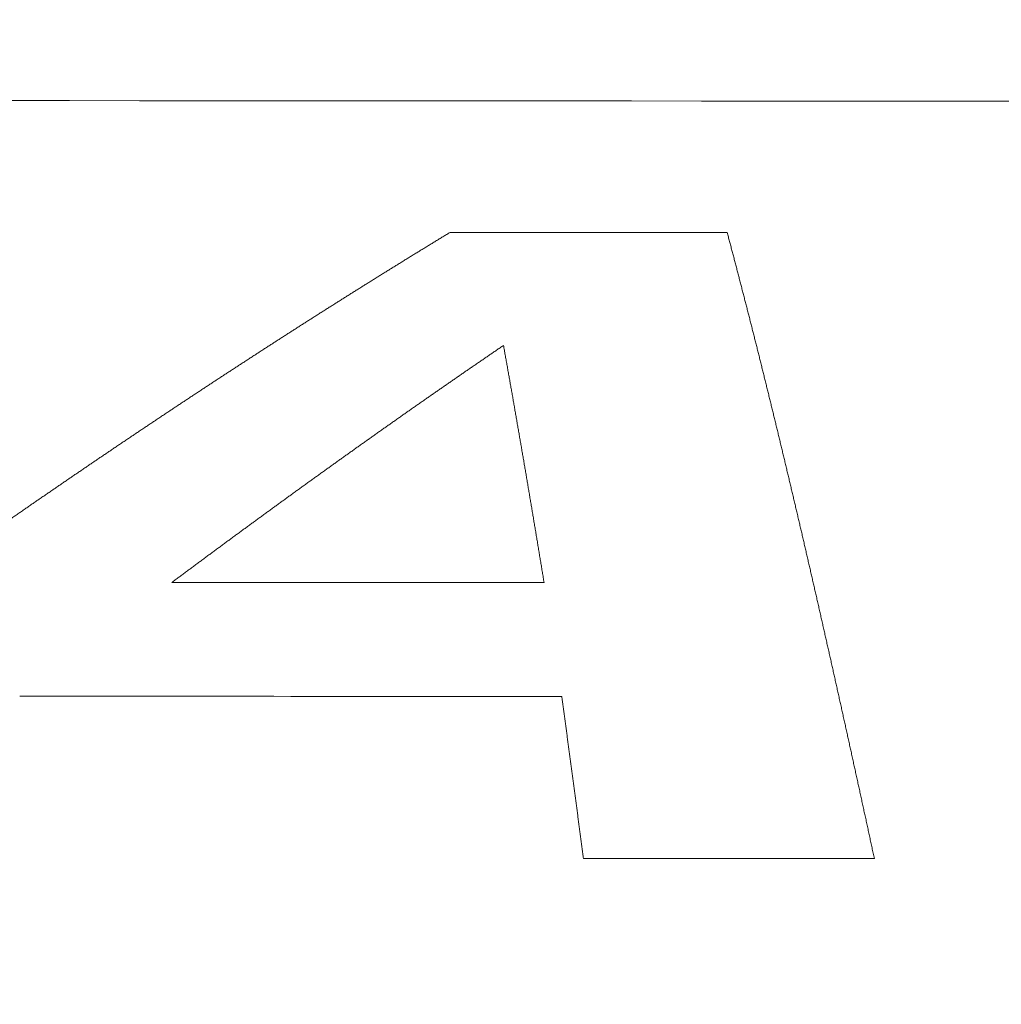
# Model space of a CAD drawing. Header units: millimetres. Extents: x 0 to 594, y 0 to 420.
# Tile 136 of 256: x 283.2 to 287.33, y 161.74 to 165.88. Entities that reach past the tile are written whole.
import ezdxf

# ---------------------------------------------------------------- set-up
doc = ezdxf.new("R2010")
doc.units = ezdxf.units.MM
doc.layers.add('1', color=7, linetype='Continuous', true_color=0xffffff)
doc.styles.add('Arial', font='txt')
doc.dimstyles.get("Standard").update_dxf_attribs({"dimtxt": 0.18, "dimasz": 0.18, "dimexe": 0.18, "dimexo": 0.0625, "dimgap": 0.09, "dimtad": 0, "dimtih": 1, "dimtoh": 1, "dimdec": 4, "dimzin": 0, "dimdsep": 46, "dimtxsty": 'Standard', "dimcen": 0.09, "dimadec": 0, "dimazin": 0, "dimtfac": 1, "dimtdec": 4, "dimtofl": 0, "dimtmove": 0, "dimatfit": 3, "dimfxl": 0, "dimtolj": 1, "dimtzin": 0, "dimarcsym": 0})

# ---------------------------------------------------------------- blocks, each defined once
blk = doc.blocks.new('_U8')
at = {"layer": '1', "color": 18, "lineweight": 18}
for p, q in [((226.9039, 215.3984), (226.9039, 196.8912)), ((318.5034, 149.327), (318.5034, 200.8912)), ((226.9039, 198.8912), (243.5405, 198.8912)), ((318.5034, 198.8912), (301.8668, 198.8912))]:
    blk.add_line(p, q, dxfattribs=at)
at = {"layer": '1', "color": 18}
for points in [[(226.9039, 198.8912), (230.4039, 199.8291), (230.4039, 197.9534)], [(318.5034, 198.8912), (315.0034, 197.9534), (315.0034, 199.8291)]]:
    blk.add_solid(points, dxfattribs=at)
at = {"layer": '1', "color": 18, "linetype": 'Continuous', "lineweight": 13, "char_height": 3.5, "attachment_point": 7, "line_spacing_factor": 1.047437, "style": 'Arial'}
for s, insert in [('\\fArial|b0|i0;\\W1.0000;LCG (DRY WEIGHT)', (255.1731, 196.2555)), ('\\fArial|b0|i0;\\W1.0000;1.8', (245.226, 196.2555))]:
    blk.add_mtext(s, dxfattribs=dict(at, insert=insert))
blk = doc.blocks.new('_U12')
at = {"layer": '1', "color": 18, "lineweight": 18}
for p, q in [((226.9039, 215.3984), (336.0772, 215.3984)), ((334.0772, 215.3984), (334.0772, 177.5008)), ((334.0772, 127.4368), (334.0772, 165.3344)), ((257.5135, 127.4368), (336.0772, 127.4368))]:
    blk.add_line(p, q, dxfattribs=at)
at = {"layer": '1', "color": 18}
for points in [[(334.0772, 215.3984), (335.015, 211.8984), (333.1393, 211.8984)], [(334.0772, 127.4368), (333.1393, 130.9368), (335.015, 130.9368)]]:
    blk.add_solid(points, dxfattribs=at)
at = {"layer": '1', "color": 18, "linetype": 'Continuous', "lineweight": 13, "char_height": 3.5, "attachment_point": 7, "rotation": 90, "line_spacing_factor": 1.047437, "style": 'Arial'}
for s, insert in [('\\fArial|b0|i0;\\W1.0000;LIFTING STROPS* EYE', (344.118, 145.1241)), ('\\fArial|b0|i0;\\W1.0000;1.76', (337.056, 166.9919))]:
    blk.add_mtext(s, dxfattribs=dict(at, insert=insert))

msp = doc.modelspace()

# ---------------------------------------------------------------- linework, layer by layer
at = {"layer": '1', "color": 155, "linetype": 'Continuous', "lineweight": 18}
msp.add_open_spline([(261.8275, 165.5564), (274.4391, 165.5484), (287.0508, 165.5407), (299.6624, 165.5328)], degree=3, dxfattribs=at)
at = {"layer": '1', "color": 155, "linetype": 'Continuous', "lineweight": 13}
for points, knots in [([(281.1887, 162.3541), (281.1937, 162.3578), (281.2037, 162.3653), (281.2187, 162.3766), (281.2337, 162.3878), (281.2487, 162.3991), (281.2637, 162.4103), (281.2787, 162.4215), (281.2937, 162.4328), (281.3087, 162.444), (281.3237, 162.4552), (281.3386, 162.4664), (281.3536, 162.4776), (281.3686, 162.4888), (281.3836, 162.5), (281.3986, 162.5112), (281.4136, 162.5224), (281.4286, 162.5335), (281.4435, 162.5447), (281.4585, 162.5559), (281.4735, 162.567), (281.4885, 162.5782), (281.5035, 162.5894), (281.5185, 162.6005), (281.5334, 162.6116), (281.5484, 162.6228), (281.5634, 162.6339), (281.5784, 162.645), (281.5934, 162.6561), (281.6083, 162.6673), (281.6233, 162.6784), (281.6383, 162.6895), (281.6533, 162.7006), (281.6683, 162.7117), (281.6832, 162.7227), (281.6982, 162.7338), (281.7132, 162.7449), (281.7282, 162.756), (281.7431, 162.767), (281.7581, 162.7781), (281.7731, 162.7891), (281.7881, 162.8002), (281.803, 162.8112), (281.818, 162.8223), (281.833, 162.8333), (281.848, 162.8443), (281.8629, 162.8553), (281.8779, 162.8663), (281.8929, 162.8773), (281.9078, 162.8883), (281.9228, 162.8993), (281.9378, 162.9103), (281.9528, 162.9213), (281.9677, 162.9323), (281.9827, 162.9432), (281.9977, 162.9542), (282.0126, 162.9651), (282.0276, 162.9761), (282.0426, 162.987), (282.0576, 162.998), (282.0725, 163.0089), (282.0875, 163.0198), (282.1025, 163.0307), (282.1174, 163.0416), (282.1324, 163.0526), (282.1474, 163.0634), (282.1624, 163.0743), (282.1773, 163.0852), (282.1923, 163.0961), (282.2073, 163.107), (282.2222, 163.1178), (282.2372, 163.1287), (282.2522, 163.1395), (282.2672, 163.1504), (282.2821, 163.1612), (282.2971, 163.1721), (282.3121, 163.1829), (282.327, 163.1937), (282.342, 163.2045), (282.357, 163.2153), (282.372, 163.2261), (282.3869, 163.2369), (282.4019, 163.2477), (282.4169, 163.2585), (282.4319, 163.2692), (282.4468, 163.28), (282.4618, 163.2907), (282.4768, 163.3015), (282.4917, 163.3122), (282.5067, 163.323), (282.5217, 163.3337), (282.5367, 163.3444), (282.5517, 163.3551), (282.5666, 163.3658), (282.5816, 163.3765), (282.5966, 163.3872), (282.6116, 163.3979), (282.6265, 163.4086), (282.6415, 163.4192), (282.6565, 163.4299), (282.6715, 163.4406), (282.6865, 163.4512), (282.7014, 163.4618), (282.7164, 163.4725), (282.7314, 163.4831), (282.7464, 163.4937), (282.7614, 163.5043), (282.7763, 163.5149), (282.7913, 163.5255), (282.8063, 163.5361), (282.8213, 163.5467), (282.8363, 163.5573), (282.8513, 163.5678), (282.8663, 163.5784), (282.8812, 163.5889), (282.8962, 163.5995), (282.9112, 163.61), (282.9262, 163.6205), (282.9412, 163.631), (282.9562, 163.6416), (282.9712, 163.6521), (282.9862, 163.6625), (283.0012, 163.673), (283.0162, 163.6835), (283.0312, 163.694), (283.0461, 163.7044), (283.0611, 163.7149), (283.0761, 163.7253), (283.0911, 163.7358), (283.1061, 163.7462), (283.1211, 163.7566), (283.1361, 163.767), (283.1511, 163.7775), (283.1661, 163.7878), (283.1811, 163.7982), (283.1961, 163.8086), (283.2111, 163.819), (283.2262, 163.8294), (283.2412, 163.8397), (283.2562, 163.8501), (283.2712, 163.8604), (283.2862, 163.8707), (283.3012, 163.8811), (283.3162, 163.8914), (283.3312, 163.9017), (283.3462, 163.912), (283.3613, 163.9223), (283.3763, 163.9325), (283.3913, 163.9428), (283.4063, 163.9531), (283.4213, 163.9633), (283.4363, 163.9736), (283.4514, 163.9838), (283.4664, 163.994), (283.4814, 164.0043), (283.4964, 164.0145), (283.5115, 164.0247), (283.5265, 164.0349), (283.5415, 164.0451), (283.5565, 164.0552), (283.5716, 164.0654), (283.5866, 164.0756), (283.6016, 164.0857), (283.6167, 164.0959), (283.6317, 164.106), (283.6468, 164.1161), (283.6618, 164.1262), (283.6768, 164.1363), (283.6919, 164.1464), (283.7069, 164.1565), (283.722, 164.1666), (283.737, 164.1767), (283.7521, 164.1867), (283.7671, 164.1968), (283.7822, 164.2068), (283.7972, 164.2169), (283.8123, 164.2269), (283.8273, 164.2369), (283.8424, 164.2469), (283.8574, 164.2569), (283.8725, 164.2669), (283.8875, 164.2769), (283.9026, 164.2868), (283.9177, 164.2968), (283.9327, 164.3068), (283.9478, 164.3167), (283.9629, 164.3266), (283.9779, 164.3366), (283.993, 164.3465), (284.0081, 164.3564), (284.0232, 164.3663), (284.0382, 164.3762), (284.0533, 164.386), (284.0684, 164.3959), (284.0835, 164.4058), (284.0986, 164.4156), (284.1136, 164.4254), (284.1287, 164.4353), (284.1438, 164.4451), (284.1589, 164.4549), (284.174, 164.4647), (284.1891, 164.4745), (284.2042, 164.4843), (284.2193, 164.494), (284.2344, 164.5038), (284.2495, 164.5136), (284.2646, 164.5233), (284.2797, 164.533), (284.2948, 164.5428), (284.3099, 164.5525), (284.325, 164.5622), (284.3401, 164.5719), (284.3553, 164.5816), (284.3704, 164.5912), (284.3855, 164.6009), (284.4006, 164.6105), (284.4157, 164.6202), (284.4309, 164.6298), (284.446, 164.6394), (284.4611, 164.6491), (284.4762, 164.6587), (284.4914, 164.6683), (284.5065, 164.6778), (284.5216, 164.6874), (284.5368, 164.697), (284.5519, 164.7065), (284.5671, 164.7161), (284.5822, 164.7256), (284.5974, 164.7351), (284.6125, 164.7447), (284.6277, 164.7542), (284.6428, 164.7637), (284.658, 164.7731), (284.6731, 164.7826), (284.6883, 164.7921), (284.7035, 164.8015), (284.7186, 164.811), (284.7338, 164.8204), (284.749, 164.8298), (284.7641, 164.8392), (284.7793, 164.8486), (284.7945, 164.858), (284.8097, 164.8674), (284.8249, 164.8768), (284.84, 164.8861), (284.8552, 164.8955), (284.8704, 164.9048), (284.8856, 164.9142), (284.9008, 164.9235), (284.916, 164.9328), (284.9312, 164.9421), (284.9464, 164.9514), (284.9616, 164.9607), (284.9768, 164.9699), (284.992, 164.9792), (285.0022, 164.9853), (285.0072, 164.9884)], [0, 0, 0, 0, 0.003937, 0.007874, 0.011811, 0.015748, 0.019685, 0.023622, 0.027559, 0.031496, 0.035433, 0.03937, 0.043307, 0.047244, 0.051181, 0.055118, 0.059056, 0.062993, 0.06693, 0.070867, 0.074804, 0.078741, 0.082678, 0.086615, 0.090552, 0.094489, 0.098426, 0.102363, 0.106301, 0.110238, 0.114175, 0.118112, 0.122049, 0.125986, 0.129923, 0.13386, 0.137798, 0.141735, 0.145672, 0.149609, 0.153546, 0.157483, 0.16142, 0.165358, 0.169295, 0.173232, 0.177169, 0.181106, 0.185043, 0.18898, 0.192918, 0.196855, 0.200792, 0.204729, 0.208666, 0.212603, 0.216541, 0.220478, 0.224415, 0.228352, 0.232289, 0.236226, 0.240164, 0.244101, 0.248038, 0.251975, 0.255912, 0.25985, 0.263787, 0.267724, 0.271661, 0.275598, 0.279535, 0.283473, 0.28741, 0.291347, 0.295284, 0.299221, 0.303159, 0.307096, 0.311033, 0.31497, 0.318907, 0.322844, 0.326782, 0.330719, 0.334656, 0.338593, 0.34253, 0.346468, 0.350405, 0.354342, 0.358279, 0.362216, 0.366153, 0.370091, 0.374028, 0.377965, 0.381902, 0.385839, 0.389776, 0.393713, 0.397651, 0.401588, 0.405525, 0.409462, 0.413399, 0.417336, 0.421273, 0.425211, 0.429148, 0.433085, 0.437022, 0.440959, 0.444896, 0.448833, 0.45277, 0.456708, 0.460645, 0.464582, 0.468519, 0.472456, 0.476393, 0.48033, 0.484267, 0.488204, 0.492141, 0.496078, 0.500016, 0.503953, 0.50789, 0.511827, 0.515764, 0.519701, 0.523638, 0.527575, 0.531512, 0.535449, 0.539386, 0.543323, 0.54726, 0.551197, 0.555134, 0.559071, 0.563008, 0.566945, 0.570882, 0.574819, 0.578756, 0.582693, 0.58663, 0.590567, 0.594504, 0.598441, 0.602378, 0.606315, 0.610252, 0.614189, 0.618126, 0.622063, 0.626, 0.629937, 0.633873, 0.63781, 0.641747, 0.645684, 0.649621, 0.653558, 0.657495, 0.661432, 0.665369, 0.669306, 0.673242, 0.677179, 0.681116, 0.685053, 0.68899, 0.692927, 0.696864, 0.700801, 0.704737, 0.708674, 0.712611, 0.716548, 0.720485, 0.724422, 0.728358, 0.732295, 0.736232, 0.740169, 0.744106, 0.748043, 0.751979, 0.755916, 0.759853, 0.76379, 0.767727, 0.771663, 0.7756, 0.779537, 0.783474, 0.787411, 0.791347, 0.795284, 0.799221, 0.803158, 0.807094, 0.811031, 0.814968, 0.818905, 0.822842, 0.826778, 0.830715, 0.834652, 0.838589, 0.842526, 0.846462, 0.850399, 0.854336, 0.858273, 0.86221, 0.866146, 0.870083, 0.87402, 0.877957, 0.881894, 0.88583, 0.889767, 0.893704, 0.897641, 0.901578, 0.905514, 0.909451, 0.913388, 0.917325, 0.921262, 0.925199, 0.929135, 0.933072, 0.937009, 0.940946, 0.944883, 0.94882, 0.952757, 0.956694, 0.96063, 0.964567, 0.968504, 0.972441, 0.976378, 0.980315, 0.984252, 0.988189, 0.992126, 0.996063, 1, 1, 1, 1]), ([(286.173, 164.9881), (286.1738, 164.985), (286.1755, 164.9787), (286.178, 164.9693), (286.1805, 164.9599), (286.183, 164.9504), (286.1856, 164.941), (286.1881, 164.9316), (286.1906, 164.9221), (286.1931, 164.9126), (286.1956, 164.9032), (286.1981, 164.8937), (286.2006, 164.8842), (286.2031, 164.8747), (286.2056, 164.8652), (286.2081, 164.8556), (286.2106, 164.8461), (286.2131, 164.8366), (286.2156, 164.827), (286.2181, 164.8175), (286.2206, 164.8079), (286.223, 164.7983), (286.2255, 164.7888), (286.228, 164.7792), (286.2305, 164.7696), (286.233, 164.76), (286.2355, 164.7504), (286.238, 164.7408), (286.2405, 164.7311), (286.243, 164.7215), (286.2454, 164.7118), (286.2479, 164.7022), (286.2504, 164.6925), (286.2529, 164.6829), (286.2554, 164.6732), (286.2578, 164.6635), (286.2603, 164.6538), (286.2628, 164.6441), (286.2653, 164.6344), (286.2678, 164.6247), (286.2702, 164.6149), (286.2727, 164.6052), (286.2752, 164.5955), (286.2777, 164.5857), (286.2801, 164.576), (286.2826, 164.5662), (286.2851, 164.5564), (286.2876, 164.5466), (286.29, 164.5368), (286.2925, 164.527), (286.295, 164.5172), (286.2974, 164.5074), (286.2999, 164.4976), (286.3024, 164.4878), (286.3048, 164.4779), (286.3073, 164.4681), (286.3098, 164.4582), (286.3122, 164.4483), (286.3147, 164.4385), (286.3171, 164.4286), (286.3196, 164.4187), (286.3221, 164.4088), (286.3245, 164.3989), (286.327, 164.389), (286.3294, 164.3791), (286.3319, 164.3691), (286.3344, 164.3592), (286.3368, 164.3493), (286.3393, 164.3393), (286.3417, 164.3293), (286.3442, 164.3194), (286.3466, 164.3094), (286.3491, 164.2994), (286.3515, 164.2894), (286.354, 164.2794), (286.3564, 164.2694), (286.3589, 164.2594), (286.3613, 164.2494), (286.3638, 164.2394), (286.3662, 164.2293), (286.3687, 164.2193), (286.3711, 164.2092), (286.3736, 164.1992), (286.376, 164.1891), (286.3785, 164.179), (286.3809, 164.1689), (286.3833, 164.1588), (286.3858, 164.1487), (286.3882, 164.1386), (286.3907, 164.1285), (286.3931, 164.1184), (286.3956, 164.1083), (286.398, 164.0981), (286.4004, 164.088), (286.4029, 164.0778), (286.4053, 164.0677), (286.4078, 164.0575), (286.4102, 164.0473), (286.4126, 164.0371), (286.4151, 164.0269), (286.4175, 164.0167), (286.4199, 164.0065), (286.4224, 163.9963), (286.4248, 163.9861), (286.4272, 163.9759), (286.4297, 163.9656), (286.4321, 163.9554), (286.4346, 163.9451), (286.437, 163.9349), (286.4394, 163.9246), (286.4418, 163.9143), (286.4443, 163.9041), (286.4467, 163.8938), (286.4491, 163.8835), (286.4516, 163.8732), (286.454, 163.8629), (286.4564, 163.8526), (286.4589, 163.8422), (286.4613, 163.8319), (286.4637, 163.8216), (286.4661, 163.8112), (286.4686, 163.8009), (286.471, 163.7905), (286.4734, 163.7801), (286.4758, 163.7698), (286.4783, 163.7594), (286.4807, 163.749), (286.4831, 163.7386), (286.4855, 163.7282), (286.488, 163.7178), (286.4904, 163.7073), (286.4928, 163.6969), (286.4952, 163.6865), (286.4977, 163.676), (286.5001, 163.6656), (286.5025, 163.6551), (286.5049, 163.6447), (286.5074, 163.6342), (286.5098, 163.6237), (286.5122, 163.6133), (286.5146, 163.6028), (286.517, 163.5923), (286.5195, 163.5818), (286.5219, 163.5713), (286.5243, 163.5607), (286.5267, 163.5502), (286.5291, 163.5397), (286.5315, 163.5291), (286.534, 163.5186), (286.5364, 163.508), (286.5388, 163.4975), (286.5412, 163.4869), (286.5436, 163.4764), (286.5461, 163.4658), (286.5485, 163.4552), (286.5509, 163.4446), (286.5533, 163.434), (286.5557, 163.4234), (286.5581, 163.4128), (286.5606, 163.4021), (286.563, 163.3915), (286.5654, 163.3809), (286.5678, 163.3702), (286.5702, 163.3596), (286.5726, 163.3489), (286.575, 163.3383), (286.5775, 163.3276), (286.5799, 163.3169), (286.5823, 163.3063), (286.5847, 163.2956), (286.5871, 163.2849), (286.5895, 163.2742), (286.5919, 163.2635), (286.5944, 163.2527), (286.5968, 163.242), (286.5992, 163.2313), (286.6016, 163.2206), (286.604, 163.2098), (286.6064, 163.1991), (286.6088, 163.1883), (286.6113, 163.1776), (286.6137, 163.1668), (286.6161, 163.156), (286.6185, 163.1452), (286.6209, 163.1344), (286.6233, 163.1237), (286.6257, 163.1129), (286.6281, 163.102), (286.6306, 163.0912), (286.633, 163.0804), (286.6354, 163.0696), (286.6378, 163.0588), (286.6402, 163.0479), (286.6426, 163.0371), (286.645, 163.0262), (286.6474, 163.0154), (286.6499, 163.0045), (286.6523, 162.9936), (286.6547, 162.9828), (286.6571, 162.9719), (286.6595, 162.961), (286.6619, 162.9501), (286.6643, 162.9392), (286.6667, 162.9283), (286.6692, 162.9174), (286.6716, 162.9064), (286.674, 162.8955), (286.6764, 162.8846), (286.6788, 162.8736), (286.6812, 162.8627), (286.6836, 162.8517), (286.686, 162.8408), (286.6885, 162.8298), (286.6909, 162.8189), (286.6933, 162.8079), (286.6957, 162.7969), (286.6981, 162.7859), (286.7005, 162.7749), (286.7029, 162.7639), (286.7053, 162.7529), (286.7078, 162.7419), (286.7102, 162.7309), (286.7126, 162.7198), (286.715, 162.7088), (286.7174, 162.6978), (286.7198, 162.6867), (286.7223, 162.6757), (286.7247, 162.6646), (286.7271, 162.6536), (286.7295, 162.6425), (286.7319, 162.6314), (286.7343, 162.6204), (286.7367, 162.6093), (286.7392, 162.5982), (286.7416, 162.5871), (286.744, 162.576), (286.7464, 162.5649), (286.7488, 162.5538), (286.7512, 162.5427), (286.7537, 162.5315), (286.7561, 162.5204), (286.7585, 162.5093), (286.7609, 162.4981), (286.7633, 162.487), (286.7658, 162.4758), (286.7682, 162.4647), (286.7706, 162.4535), (286.773, 162.4423), (286.7754, 162.4312), (286.7779, 162.42), (286.7803, 162.4088), (286.7827, 162.3976), (286.7851, 162.3864), (286.7875, 162.3752), (286.79, 162.364), (286.7916, 162.3565), (286.7924, 162.3528)], [0, 0, 0, 0, 0.003937, 0.007874, 0.011811, 0.015748, 0.019685, 0.023622, 0.027559, 0.031496, 0.035433, 0.03937, 0.043307, 0.047244, 0.051181, 0.055118, 0.059055, 0.062992, 0.066928, 0.070865, 0.074802, 0.078739, 0.082676, 0.086613, 0.09055, 0.094487, 0.098424, 0.102361, 0.106298, 0.110235, 0.114172, 0.118108, 0.122045, 0.125982, 0.129919, 0.133856, 0.137793, 0.14173, 0.145667, 0.149604, 0.153541, 0.157477, 0.161414, 0.165351, 0.169288, 0.173225, 0.177162, 0.181099, 0.185036, 0.188973, 0.192909, 0.196846, 0.200783, 0.20472, 0.208657, 0.212594, 0.216531, 0.220468, 0.224405, 0.228341, 0.232278, 0.236215, 0.240152, 0.244089, 0.248026, 0.251963, 0.2559, 0.259837, 0.263773, 0.26771, 0.271647, 0.275584, 0.279521, 0.283458, 0.287395, 0.291332, 0.295269, 0.299206, 0.303142, 0.307079, 0.311016, 0.314953, 0.31889, 0.322827, 0.326764, 0.330701, 0.334638, 0.338575, 0.342511, 0.346448, 0.350385, 0.354322, 0.358259, 0.362196, 0.366133, 0.37007, 0.374007, 0.377944, 0.381881, 0.385818, 0.389755, 0.393692, 0.397629, 0.401565, 0.405502, 0.409439, 0.413376, 0.417313, 0.42125, 0.425187, 0.429124, 0.433061, 0.436998, 0.440935, 0.444872, 0.448809, 0.452746, 0.456683, 0.46062, 0.464557, 0.468494, 0.472431, 0.476368, 0.480305, 0.484242, 0.488179, 0.492116, 0.496053, 0.49999, 0.503927, 0.507864, 0.511801, 0.515738, 0.519675, 0.523612, 0.527549, 0.531486, 0.535423, 0.53936, 0.543297, 0.547234, 0.551171, 0.555108, 0.559045, 0.562982, 0.566919, 0.570856, 0.574793, 0.578731, 0.582668, 0.586605, 0.590542, 0.594479, 0.598416, 0.602353, 0.60629, 0.610227, 0.614164, 0.618101, 0.622038, 0.625975, 0.629912, 0.63385, 0.637787, 0.641724, 0.645661, 0.649598, 0.653535, 0.657472, 0.661409, 0.665346, 0.669283, 0.67322, 0.677158, 0.681095, 0.685032, 0.688969, 0.692906, 0.696843, 0.70078, 0.704717, 0.708654, 0.712592, 0.716529, 0.720466, 0.724403, 0.72834, 0.732277, 0.736214, 0.740151, 0.744089, 0.748026, 0.751963, 0.7559, 0.759837, 0.763774, 0.767711, 0.771648, 0.775586, 0.779523, 0.78346, 0.787397, 0.791334, 0.795271, 0.799208, 0.803146, 0.807083, 0.81102, 0.814957, 0.818894, 0.822831, 0.826768, 0.830705, 0.834643, 0.83858, 0.842517, 0.846454, 0.850391, 0.854328, 0.858265, 0.862202, 0.86614, 0.870077, 0.874014, 0.877951, 0.881888, 0.885825, 0.889762, 0.893699, 0.897636, 0.901574, 0.905511, 0.909448, 0.913385, 0.917322, 0.921259, 0.925196, 0.929133, 0.93307, 0.937007, 0.940944, 0.944881, 0.948819, 0.952756, 0.956693, 0.96063, 0.964567, 0.968504, 0.972441, 0.976378, 0.980315, 0.984252, 0.988189, 0.992126, 0.996063, 1, 1, 1, 1]), ([(285.2319, 164.5124), (285.2271, 164.5091), (285.2173, 164.5024), (285.2027, 164.4925), (285.1881, 164.4825), (285.1735, 164.4725), (285.1589, 164.4625), (285.1443, 164.4525), (285.1297, 164.4425), (285.1151, 164.4325), (285.1005, 164.4225), (285.0859, 164.4124), (285.0713, 164.4024), (285.0567, 164.3923), (285.0422, 164.3822), (285.0276, 164.3722), (285.013, 164.3621), (284.9984, 164.352), (284.9838, 164.3419), (284.9692, 164.3318), (284.9547, 164.3216), (284.9401, 164.3115), (284.9255, 164.3013), (284.911, 164.2912), (284.8964, 164.281), (284.8818, 164.2708), (284.8673, 164.2607), (284.8527, 164.2505), (284.8381, 164.2403), (284.8236, 164.2301), (284.809, 164.2198), (284.7944, 164.2096), (284.7799, 164.1994), (284.7653, 164.1891), (284.7508, 164.1788), (284.7362, 164.1686), (284.7217, 164.1583), (284.7071, 164.148), (284.6926, 164.1377), (284.678, 164.1274), (284.6635, 164.1171), (284.6489, 164.1068), (284.6344, 164.0964), (284.6199, 164.0861), (284.6053, 164.0757), (284.5908, 164.0654), (284.5762, 164.055), (284.5617, 164.0446), (284.5472, 164.0342), (284.5326, 164.0238), (284.5181, 164.0134), (284.5036, 164.003), (284.4891, 163.9926), (284.4745, 163.9822), (284.46, 163.9717), (284.4455, 163.9613), (284.431, 163.9508), (284.4164, 163.9403), (284.4019, 163.9299), (284.3874, 163.9194), (284.3729, 163.9089), (284.3584, 163.8984), (284.3438, 163.8879), (284.3293, 163.8773), (284.3148, 163.8668), (284.3003, 163.8563), (284.2858, 163.8457), (284.2713, 163.8352), (284.2568, 163.8246), (284.2423, 163.814), (284.2277, 163.8034), (284.2132, 163.7928), (284.1987, 163.7822), (284.1842, 163.7716), (284.1697, 163.761), (284.1552, 163.7504), (284.1407, 163.7398), (284.1262, 163.7291), (284.1117, 163.7185), (284.0972, 163.7078), (284.0827, 163.6972), (284.0682, 163.6865), (284.0537, 163.6758), (284.0392, 163.6651), (284.0247, 163.6544), (284.0102, 163.6437), (283.9957, 163.633), (283.9812, 163.6223), (283.9668, 163.6115), (283.9523, 163.6008), (283.9378, 163.59), (283.9233, 163.5793), (283.9088, 163.5685), (283.8943, 163.5577), (283.8798, 163.547), (283.8653, 163.5362), (283.8508, 163.5254), (283.8412, 163.5182), (283.8364, 163.5146)], [0, 0, 0, 0, 0.010417, 0.020833, 0.03125, 0.041667, 0.052083, 0.0625, 0.072917, 0.083333, 0.09375, 0.104166, 0.114583, 0.125, 0.135416, 0.145833, 0.15625, 0.166666, 0.177083, 0.187499, 0.197916, 0.208333, 0.218749, 0.229166, 0.239582, 0.249999, 0.260416, 0.270832, 0.281249, 0.291666, 0.302082, 0.312499, 0.322915, 0.333332, 0.343749, 0.354165, 0.364582, 0.374999, 0.385415, 0.395832, 0.406249, 0.416665, 0.427082, 0.437499, 0.447915, 0.458332, 0.468748, 0.479165, 0.489582, 0.499998, 0.510415, 0.520832, 0.531249, 0.541665, 0.552082, 0.562499, 0.572915, 0.583332, 0.593749, 0.604165, 0.614582, 0.624999, 0.635415, 0.645832, 0.656249, 0.666666, 0.677082, 0.687499, 0.697916, 0.708332, 0.718749, 0.729166, 0.739582, 0.749999, 0.760416, 0.770833, 0.781249, 0.791666, 0.802083, 0.812499, 0.822916, 0.833333, 0.84375, 0.854166, 0.864583, 0.875, 0.885416, 0.895833, 0.90625, 0.916667, 0.927083, 0.9375, 0.947917, 0.958333, 0.96875, 0.979167, 0.989583, 1, 1, 1, 1]), ([(285.4026, 163.5142), (285.402, 163.5178), (285.4008, 163.525), (285.3991, 163.5357), (285.3973, 163.5465), (285.3956, 163.5572), (285.3938, 163.5679), (285.392, 163.5787), (285.3903, 163.5894), (285.3885, 163.6001), (285.3867, 163.6108), (285.385, 163.6215), (285.3832, 163.6322), (285.3814, 163.6428), (285.3797, 163.6535), (285.3779, 163.6642), (285.3761, 163.6748), (285.3744, 163.6855), (285.3726, 163.6961), (285.3708, 163.7068), (285.3691, 163.7174), (285.3673, 163.728), (285.3655, 163.7386), (285.3638, 163.7492), (285.362, 163.7598), (285.3602, 163.7704), (285.3585, 163.781), (285.3567, 163.7916), (285.3549, 163.8021), (285.3532, 163.8127), (285.3514, 163.8232), (285.3496, 163.8338), (285.3478, 163.8443), (285.3461, 163.8548), (285.3443, 163.8654), (285.3425, 163.8759), (285.3408, 163.8864), (285.339, 163.8969), (285.3372, 163.9074), (285.3354, 163.9178), (285.3337, 163.9283), (285.3319, 163.9388), (285.3301, 163.9492), (285.3284, 163.9597), (285.3266, 163.9701), (285.3248, 163.9806), (285.323, 163.991), (285.3213, 164.0014), (285.3195, 164.0118), (285.3177, 164.0223), (285.3159, 164.0327), (285.3142, 164.043), (285.3124, 164.0534), (285.3106, 164.0638), (285.3088, 164.0742), (285.307, 164.0845), (285.3053, 164.0949), (285.3035, 164.1052), (285.3017, 164.1156), (285.2999, 164.1259), (285.2981, 164.1362), (285.2964, 164.1465), (285.2946, 164.1568), (285.2928, 164.1671), (285.291, 164.1774), (285.2892, 164.1877), (285.2875, 164.198), (285.2857, 164.2082), (285.2839, 164.2185), (285.2821, 164.2287), (285.2803, 164.239), (285.2785, 164.2492), (285.2767, 164.2594), (285.275, 164.2696), (285.2732, 164.2798), (285.2714, 164.29), (285.2696, 164.3002), (285.2678, 164.3104), (285.266, 164.3206), (285.2642, 164.3308), (285.2624, 164.3409), (285.2606, 164.3511), (285.2589, 164.3612), (285.2571, 164.3714), (285.2553, 164.3815), (285.2535, 164.3916), (285.2517, 164.4017), (285.2499, 164.4118), (285.2481, 164.4219), (285.2463, 164.432), (285.2445, 164.4421), (285.2427, 164.4521), (285.2409, 164.4622), (285.2391, 164.4722), (285.2373, 164.4823), (285.2355, 164.4923), (285.2337, 164.5024), (285.2325, 164.509), (285.2319, 164.5124)], [0, 0, 0, 0, 0.010417, 0.020833, 0.03125, 0.041667, 0.052083, 0.0625, 0.072917, 0.083333, 0.09375, 0.104167, 0.114583, 0.125, 0.135417, 0.145833, 0.15625, 0.166667, 0.177084, 0.1875, 0.197917, 0.208334, 0.21875, 0.229167, 0.239584, 0.25, 0.260417, 0.270834, 0.28125, 0.291667, 0.302084, 0.3125, 0.322917, 0.333334, 0.34375, 0.354167, 0.364584, 0.375, 0.385417, 0.395834, 0.406251, 0.416667, 0.427084, 0.437501, 0.447917, 0.458334, 0.468751, 0.479167, 0.489584, 0.500001, 0.510417, 0.520834, 0.531251, 0.541667, 0.552084, 0.562501, 0.572917, 0.583334, 0.59375, 0.604167, 0.614584, 0.625, 0.635417, 0.645834, 0.65625, 0.666667, 0.677084, 0.6875, 0.697917, 0.708334, 0.71875, 0.729167, 0.739584, 0.75, 0.760417, 0.770834, 0.78125, 0.791667, 0.802084, 0.8125, 0.822917, 0.833333, 0.84375, 0.854167, 0.864583, 0.875, 0.885417, 0.895833, 0.90625, 0.916667, 0.927083, 0.9375, 0.947917, 0.958333, 0.96875, 0.979167, 0.989583, 1, 1, 1, 1]), ([(285.5682, 162.3529), (285.5677, 162.3564), (285.5668, 162.3634), (285.5654, 162.3739), (285.564, 162.3844), (285.5627, 162.3949), (285.5613, 162.4054), (285.5599, 162.4159), (285.5585, 162.4263), (285.5571, 162.4368), (285.5557, 162.4473), (285.5544, 162.4577), (285.553, 162.4682), (285.5516, 162.4786), (285.5502, 162.489), (285.5488, 162.4995), (285.5474, 162.5099), (285.5461, 162.5203), (285.5447, 162.5308), (285.5433, 162.5412), (285.5419, 162.5516), (285.5405, 162.562), (285.5392, 162.5724), (285.5378, 162.5828), (285.5364, 162.5932), (285.535, 162.6035), (285.5336, 162.6139), (285.5323, 162.6243), (285.5309, 162.6347), (285.5295, 162.645), (285.5281, 162.6554), (285.5267, 162.6657), (285.5253, 162.6761), (285.524, 162.6864), (285.5226, 162.6968), (285.5212, 162.7071), (285.5198, 162.7174), (285.5184, 162.7277), (285.5171, 162.7381), (285.5157, 162.7484), (285.5143, 162.7587), (285.5129, 162.769), (285.5115, 162.7793), (285.5102, 162.7896), (285.5088, 162.7998), (285.5074, 162.8101), (285.506, 162.8204), (285.5047, 162.8307), (285.5033, 162.8409), (285.5019, 162.8512), (285.5005, 162.8614), (285.4991, 162.8717), (285.4978, 162.8819), (285.4964, 162.8922), (285.495, 162.9024), (285.4936, 162.9126), (285.4922, 162.9228), (285.4909, 162.933), (285.4895, 162.9433), (285.4881, 162.9535), (285.4867, 162.9637), (285.4853, 162.9738), (285.484, 162.984), (285.4826, 162.9942), (285.4812, 163.0044), (285.4798, 163.0146), (285.4785, 163.0247), (285.4775, 163.0315), (285.4771, 163.0349)], [0, 0, 0, 0, 0.015152, 0.030303, 0.045455, 0.060606, 0.075758, 0.090909, 0.106061, 0.121212, 0.136364, 0.151515, 0.166667, 0.181818, 0.19697, 0.212121, 0.227273, 0.242424, 0.257576, 0.272727, 0.287879, 0.30303, 0.318182, 0.333333, 0.348485, 0.363637, 0.378788, 0.39394, 0.409091, 0.424243, 0.439394, 0.454546, 0.469697, 0.484849, 0.5, 0.515152, 0.530303, 0.545455, 0.560606, 0.575758, 0.590909, 0.606061, 0.621212, 0.636364, 0.651515, 0.666667, 0.681818, 0.69697, 0.712121, 0.727273, 0.742424, 0.757576, 0.772727, 0.787879, 0.80303, 0.818182, 0.833333, 0.848485, 0.863636, 0.878788, 0.893939, 0.909091, 0.924242, 0.939394, 0.954545, 0.969697, 0.984848, 1, 1, 1, 1])]:
    msp.add_open_spline(points, degree=3, knots=knots, dxfattribs=at)
for points in [[(285.0072, 164.9884), (285.3958, 164.9883), (285.7844, 164.9882), (286.173, 164.9881)], [(283.8364, 163.5146), (284.3584, 163.5145), (284.8805, 163.5143), (285.4026, 163.5142)], [(285.4771, 163.0349), (284.7168, 163.0351), (283.9564, 163.0353), (283.1961, 163.0356)], [(286.7924, 162.3528), (286.3843, 162.3528), (285.9763, 162.3529), (285.5682, 162.3529)]]:
    msp.add_open_spline(points, degree=3, dxfattribs=at)
at = {"layer": '1', "color": 155, "linetype": 'Continuous', "lineweight": 18}
for points, knots in [([(314.1626, 146.3749), (310.3422, 146.3831), (306.5218, 146.3912), (298.8809, 146.4075), (291.24, 146.4238), (283.5992, 146.44), (275.9583, 146.4563), (272.1379, 146.4644), (266.4072, 146.4766), (264.497, 146.4807), (261.6317, 146.4869), (260.199, 146.4899), (258.7663, 146.493), (257.8112, 146.495), (257.3337, 146.496), (254.9459, 146.5011), (253.0357, 146.5053), (249.2153, 146.5152), (247.305, 146.5208), (243.4846, 146.5348), (241.5744, 146.5432), (237.754, 146.564), (235.8438, 146.5764), (232.0235, 146.6066), (230.1133, 146.6243), (227.7256, 146.6506), (227.2481, 146.656), (226.293, 146.6674), (225.8155, 146.6733), (224.3829, 146.6917), (223.4279, 146.7048), (221.5179, 146.7331), (220.5629, 146.7483), (218.6531, 146.7808), (216.7434, 146.8156), (214.8338, 146.8554), (212.9242, 146.8982), (211.9695, 146.9211), (209.1056, 146.9944), (207.1965, 147.0497), (204.3332, 147.1442), (203.3788, 147.1777), (201.4702, 147.2487), (200.516, 147.2863), (198.6076, 147.3661), (197.6536, 147.4082), (195.7455, 147.4973), (194.7916, 147.5443), (192.8839, 147.6435), (191.9301, 147.6958), (190.4996, 147.7783), (190.0228, 147.8065), (189.0692, 147.8644), (188.5924, 147.8941), (187.1623, 147.9854), (186.2091, 148.0492), (184.3034, 148.1832), (183.3508, 148.2535), (181.4462, 148.4008), (180.4942, 148.4779), (178.5908, 148.6394), (177.6395, 148.7238), (175.7374, 148.9006), (174.7867, 148.993), (172.8861, 149.1862), (171.9362, 149.2871), (170.7492, 149.419), (170.3932, 149.459), (170.0372, 149.4997), (169.7999, 149.5269), (169.6812, 149.5406), (169.0881, 149.6095), (168.6137, 149.6658), (167.6654, 149.7809), (167.1915, 149.8397), (166.244, 149.9598), (165.7704, 150.0211), (164.8237, 150.1464), (164.3506, 150.2104), (163.4048, 150.3412), (162.9322, 150.408), (162.2235, 150.5104), (161.9873, 150.5449), (161.5151, 150.6146), (161.2791, 150.6498), (160.8071, 150.7212), (160.5712, 150.7572), (160.0996, 150.8303), (159.8638, 150.8672), (159.1567, 150.9796), (158.6857, 151.0563), (157.7441, 151.2138), (157.2737, 151.2946), (156.3335, 151.4603), (155.8637, 151.5454), (154.9249, 151.7199), (154.4559, 151.8095), (153.5186, 151.9936), (153.0504, 152.0881), (152.1148, 152.2824), (151.5889, 152.3947), (151.0637, 152.5106), (150.947, 152.5364), (150.8886, 152.5494), (150.7136, 152.5884), (150.597, 152.6146), (150.2474, 152.6938), (150.0145, 152.7473), (149.3168, 152.91), (148.8526, 153.0214), (147.9265, 153.2508), (147.4646, 153.3688), (146.5431, 153.6119), (146.0836, 153.737), (145.1673, 153.995), (144.7104, 154.1279), (144.0274, 154.3337), (143.8001, 154.4034), (143.3463, 154.5451), (143.1197, 154.6171), (142.6675, 154.7635), (142.2161, 154.9123), (141.7664, 155.0662), (141.3177, 155.2228), (141.0938, 155.3024), (140.6469, 155.4646), (140.424, 155.5472), (139.9792, 155.7153), (139.7573, 155.8009), (139.3147, 155.9755), (139.094, 156.0644), (138.6537, 156.2458), (138.4342, 156.3382), (137.9964, 156.527), (137.7782, 156.6233), (137.3431, 156.82), (137.1263, 156.9204), (136.6943, 157.1259), (136.479, 157.2309), (136.0502, 157.4459), (135.8367, 157.5559), (135.5178, 157.725), (135.3852, 157.7964), (135.253, 157.8689), (135.2002, 157.898), (135.1738, 157.9126), (135.0946, 157.9565), (135.042, 157.9859), (134.7793, 158.134), (134.5711, 158.255), (134.2618, 158.4409), (134.1593, 158.5037), (133.9552, 158.6306), (133.8538, 158.6948), (133.652, 158.825), (133.5518, 158.8908), (133.3524, 159.0243), (133.2534, 159.0919), (133.0566, 159.2289), (132.9589, 159.2983), (132.7649, 159.4392), (132.6685, 159.5106), (132.4774, 159.6555), (132.3827, 159.729), (132.1947, 159.8784), (132.1016, 159.9542), (131.9171, 160.1083), (131.8257, 160.1866), (131.6449, 160.3459), (131.5555, 160.4269), (131.423, 160.5506), (131.3572, 160.6131), (131.2811, 160.6869), (131.2486, 160.7188), (131.227, 160.7401), (131.2163, 160.7508), (131.1194, 160.8472), (131.035, 160.9341), (130.8696, 161.1106), (130.7887, 161.2002), (130.6307, 161.3823), (130.5536, 161.4749), (130.4037, 161.6633), (130.3309, 161.7591), (130.2253, 161.9056), (130.1907, 161.9549), (130.1227, 162.0545), (130.0893, 162.1047), (130.024, 162.2063), (129.992, 162.2576), (129.9294, 162.3613), (129.8988, 162.4137), (129.8542, 162.4932), (129.8358, 162.5265), (129.8177, 162.5601), (129.8105, 162.5735), (129.8069, 162.5803), (129.7962, 162.6005), (129.7891, 162.614), (129.754, 162.6816), (129.7269, 162.736), (129.6966, 162.7996), (129.6925, 162.8084), (129.6884, 162.8171)], [0, 0, 0, 0, 0.061059, 0.061059, 0.122119, 0.183178, 0.183178, 0.244238, 0.244238, 0.274767, 0.274767, 0.290032, 0.297664, 0.297664, 0.305297, 0.305297, 0.335827, 0.335827, 0.366356, 0.366356, 0.396886, 0.396886, 0.427416, 0.427416, 0.457945, 0.457945, 0.465578, 0.465578, 0.47321, 0.47321, 0.488475, 0.488475, 0.50374, 0.50374, 0.519005, 0.53427, 0.53427, 0.549534, 0.549534, 0.580064, 0.580064, 0.595329, 0.595329, 0.610594, 0.610594, 0.625859, 0.625859, 0.641123, 0.641123, 0.656388, 0.656388, 0.664021, 0.664021, 0.671653, 0.671653, 0.686918, 0.686918, 0.702183, 0.702183, 0.717448, 0.717448, 0.732713, 0.732713, 0.747977, 0.747977, 0.763242, 0.763242, 0.767058, 0.768967, 0.768967, 0.770875, 0.770875, 0.778507, 0.778507, 0.78614, 0.78614, 0.793772, 0.793772, 0.801404, 0.801404, 0.809037, 0.809037, 0.812853, 0.812853, 0.816669, 0.816669, 0.820485, 0.820485, 0.824302, 0.824302, 0.831934, 0.831934, 0.839566, 0.839566, 0.847199, 0.847199, 0.854831, 0.854831, 0.862464, 0.862464, 0.870096, 0.87105, 0.87105, 0.872004, 0.872004, 0.873912, 0.873912, 0.877729, 0.877729, 0.885361, 0.885361, 0.892993, 0.892993, 0.900626, 0.900626, 0.908258, 0.908258, 0.912074, 0.912074, 0.915891, 0.915891, 0.919707, 0.923523, 0.923523, 0.927339, 0.927339, 0.931156, 0.931156, 0.934972, 0.934972, 0.938788, 0.938788, 0.942604, 0.942604, 0.94642, 0.94642, 0.950237, 0.950237, 0.954053, 0.954053, 0.957869, 0.957869, 0.959777, 0.960254, 0.960254, 0.960731, 0.960731, 0.961685, 0.961685, 0.965501, 0.965501, 0.96741, 0.96741, 0.969318, 0.969318, 0.971226, 0.971226, 0.973134, 0.973134, 0.975042, 0.975042, 0.97695, 0.97695, 0.978858, 0.978858, 0.980766, 0.980766, 0.982674, 0.982674, 0.984583, 0.984583, 0.985537, 0.986014, 0.986252, 0.986252, 0.986491, 0.986491, 0.988399, 0.988399, 0.990307, 0.990307, 0.992215, 0.992215, 0.994123, 0.994123, 0.995077, 0.995077, 0.996031, 0.996031, 0.996985, 0.996985, 0.997939, 0.997939, 0.998416, 0.998536, 0.998536, 0.998655, 0.998655, 0.998893, 0.998893, 0.999847, 0.999847, 1, 1, 1, 1]), ([(129.6884, 162.8171), (129.6925, 162.8084), (129.6966, 162.7996), (129.7269, 162.736), (129.754, 162.6816), (129.7891, 162.614), (129.7962, 162.6005), (129.8069, 162.5803), (129.8105, 162.5735), (129.8177, 162.5601), (129.8358, 162.5265), (129.8542, 162.4932), (129.8988, 162.4137), (129.9294, 162.3613), (129.992, 162.2576), (130.024, 162.2063), (130.0893, 162.1047), (130.1227, 162.0545), (130.1907, 161.9549), (130.2253, 161.9056), (130.3309, 161.7591), (130.4037, 161.6633), (130.5536, 161.4749), (130.6307, 161.3823), (130.7887, 161.2002), (130.8696, 161.1106), (131.035, 160.9341), (131.1194, 160.8472), (131.2163, 160.7508), (131.227, 160.7401), (131.2486, 160.7188), (131.2811, 160.6869), (131.3572, 160.6131), (131.423, 160.5506), (131.5555, 160.4269), (131.6449, 160.3459), (131.8257, 160.1866), (131.9171, 160.1083), (132.1016, 159.9542), (132.1947, 159.8784), (132.3827, 159.729), (132.4774, 159.6555), (132.6685, 159.5106), (132.7649, 159.4392), (132.9589, 159.2983), (133.0566, 159.2289), (133.2534, 159.0919), (133.3524, 159.0243), (133.5518, 158.8908), (133.652, 158.825), (133.8538, 158.6948), (133.9552, 158.6306), (134.1593, 158.5037), (134.2618, 158.4409), (134.5711, 158.255), (134.7793, 158.134), (135.042, 157.9859), (135.0946, 157.9565), (135.1738, 157.9126), (135.2002, 157.898), (135.253, 157.8689), (135.3852, 157.7964), (135.5178, 157.725), (135.8367, 157.5559), (136.0502, 157.4459), (136.479, 157.2309), (136.6943, 157.1259), (137.1263, 156.9204), (137.3431, 156.82), (137.7782, 156.6233), (137.9964, 156.527), (138.4342, 156.3382), (138.6537, 156.2458), (139.094, 156.0644), (139.3147, 155.9755), (139.7573, 155.8009), (139.9792, 155.7153), (140.424, 155.5472), (140.6469, 155.4646), (141.0938, 155.3024), (141.3177, 155.2228), (141.7664, 155.0662), (142.2161, 154.9123), (142.6675, 154.7635), (143.1197, 154.6171), (143.3463, 154.5451), (143.8001, 154.4034), (144.0274, 154.3337), (144.7104, 154.1279), (145.1673, 153.995), (146.0836, 153.737), (146.5431, 153.6119), (147.4646, 153.3688), (147.9265, 153.2508), (148.8526, 153.0214), (149.3168, 152.91), (150.0145, 152.7473), (150.2474, 152.6938), (150.597, 152.6146), (150.7136, 152.5884), (150.8886, 152.5494), (150.947, 152.5364), (151.0637, 152.5106), (151.5889, 152.3947), (152.1148, 152.2824), (153.0504, 152.0881), (153.5186, 151.9936), (154.4559, 151.8095), (154.9249, 151.7199), (155.8637, 151.5454), (156.3335, 151.4603), (157.2737, 151.2946), (157.7441, 151.2138), (158.6857, 151.0563), (159.1567, 150.9796), (159.8638, 150.8672), (160.0996, 150.8303), (160.5712, 150.7572), (160.8071, 150.7212), (161.2791, 150.6498), (161.5151, 150.6146), (161.9873, 150.5449), (162.2235, 150.5104), (162.9322, 150.408), (163.4048, 150.3412), (164.3506, 150.2104), (164.8237, 150.1464), (165.7704, 150.0211), (166.244, 149.9598), (167.1915, 149.8397), (167.6654, 149.7809), (168.6137, 149.6658), (169.0881, 149.6095), (169.6812, 149.5406), (169.7999, 149.5269), (170.0372, 149.4997), (170.3932, 149.459), (170.7492, 149.419), (171.9362, 149.2871), (172.8861, 149.1862), (174.7867, 148.993), (175.7374, 148.9006), (177.6395, 148.7238), (178.5908, 148.6394), (180.4942, 148.4779), (181.4462, 148.4008), (183.3508, 148.2535), (184.3034, 148.1832), (186.2091, 148.0492), (187.1623, 147.9854), (188.5924, 147.8941), (189.0692, 147.8644), (190.0228, 147.8065), (190.4996, 147.7783), (191.9301, 147.6958), (192.8839, 147.6435), (194.7916, 147.5443), (195.7455, 147.4973), (197.6536, 147.4082), (198.6076, 147.3661), (200.516, 147.2863), (201.4702, 147.2487), (203.3788, 147.1777), (204.3332, 147.1442), (207.1965, 147.0497), (209.1056, 146.9944), (211.9695, 146.9211), (212.9242, 146.8982), (214.8338, 146.8554), (216.7434, 146.8156), (218.6531, 146.7808), (220.5629, 146.7483), (221.5179, 146.7331), (223.4279, 146.7048), (224.3829, 146.6917), (225.8155, 146.6733), (226.293, 146.6674), (227.2481, 146.656), (227.7256, 146.6506), (230.1133, 146.6243), (232.0235, 146.6066), (235.8438, 146.5764), (237.754, 146.564), (241.5744, 146.5432), (243.4846, 146.5348), (247.305, 146.5208), (249.2153, 146.5152), (253.0357, 146.5053), (254.9459, 146.5011), (257.3337, 146.496), (257.8112, 146.495), (258.7663, 146.493), (260.199, 146.4899), (261.6317, 146.4869), (264.497, 146.4807), (266.4072, 146.4766), (272.1379, 146.4644), (275.9583, 146.4563), (283.5992, 146.44), (291.24, 146.4238), (298.8809, 146.4075), (306.5218, 146.3912), (310.3422, 146.3831), (314.1626, 146.3749)], [0, 0, 0, 0, 0.000153, 0.000153, 0.001107, 0.001107, 0.001345, 0.001345, 0.001464, 0.001464, 0.001584, 0.002061, 0.002061, 0.003015, 0.003015, 0.003969, 0.003969, 0.004923, 0.004923, 0.005877, 0.005877, 0.007785, 0.007785, 0.009693, 0.009693, 0.011601, 0.011601, 0.013509, 0.013509, 0.013748, 0.013748, 0.013986, 0.014463, 0.015417, 0.015417, 0.017326, 0.017326, 0.019234, 0.019234, 0.021142, 0.021142, 0.02305, 0.02305, 0.024958, 0.024958, 0.026866, 0.026866, 0.028774, 0.028774, 0.030682, 0.030682, 0.03259, 0.03259, 0.034499, 0.034499, 0.038315, 0.038315, 0.039269, 0.039269, 0.039746, 0.039746, 0.040223, 0.042131, 0.042131, 0.045947, 0.045947, 0.049763, 0.049763, 0.05358, 0.05358, 0.057396, 0.057396, 0.061212, 0.061212, 0.065028, 0.065028, 0.068844, 0.068844, 0.072661, 0.072661, 0.076477, 0.076477, 0.080293, 0.084109, 0.084109, 0.087926, 0.087926, 0.091742, 0.091742, 0.099374, 0.099374, 0.107007, 0.107007, 0.114639, 0.114639, 0.122271, 0.122271, 0.126088, 0.126088, 0.127996, 0.127996, 0.12895, 0.12895, 0.129904, 0.137536, 0.137536, 0.145169, 0.145169, 0.152801, 0.152801, 0.160434, 0.160434, 0.168066, 0.168066, 0.175698, 0.175698, 0.179515, 0.179515, 0.183331, 0.183331, 0.187147, 0.187147, 0.190963, 0.190963, 0.198596, 0.198596, 0.206228, 0.206228, 0.21386, 0.21386, 0.221493, 0.221493, 0.229125, 0.229125, 0.231033, 0.231033, 0.232942, 0.236758, 0.236758, 0.252023, 0.252023, 0.267287, 0.267287, 0.282552, 0.282552, 0.297817, 0.297817, 0.313082, 0.313082, 0.328347, 0.328347, 0.335979, 0.335979, 0.343612, 0.343612, 0.358877, 0.358877, 0.374141, 0.374141, 0.389406, 0.389406, 0.404671, 0.404671, 0.419936, 0.419936, 0.450466, 0.450466, 0.46573, 0.46573, 0.480995, 0.49626, 0.49626, 0.511525, 0.511525, 0.52679, 0.52679, 0.534422, 0.534422, 0.542055, 0.542055, 0.572584, 0.572584, 0.603114, 0.603114, 0.633644, 0.633644, 0.664173, 0.664173, 0.694703, 0.694703, 0.702336, 0.702336, 0.709968, 0.725233, 0.725233, 0.755762, 0.755762, 0.816822, 0.816822, 0.877881, 0.938941, 0.938941, 1, 1, 1, 1])]:
    msp.add_open_spline(points, degree=3, knots=knots, dxfattribs=at)

# ---------------------------------------------------------------- dimensions: what is measured, and where the dimension line sits
at = {"layer": '1', "color": 18, "linetype": 'Continuous', "lineweight": 13}
dim = msp.add_linear_dim(base=(226.9039, 198.8912), p1=(318.5034, 149.327), p2=(226.9039, 215.3984), text=' <> \\fArial|b0|i0;\\C18;{\\H1.00x;\\fArial|b0|i0;LCG (DRY WEIGHT)\\fArial|b0|i0;}\\C18;', dimstyle='Standard', override={"dimtxt": 3.5, "dimasz": 3.5, "dimexe": 2, "dimexo": 0, "dimgap": 1.5, "dimtih": 1, "dimtoh": 1, "dimdec": 1, "dimlfac": 0.02, "dimdsep": 46, "dimlunit": 2, "dimtxsty": 'Arial', "dimsah": 1, "dimse1": 0, "dimse2": 0, "dimsd1": 0, "dimsd2": 0, "dimclrd": 18, "dimclre": 18, "dimclrt": 18, "dimtol": 0, "dimtm": -0.1, "dimtfac": 1, "dimtdec": 2, "dimtofl": 1, "dimtmove": 0, "dimlwd": 18, "dimlwe": 18}, dxfattribs=at)
dim.commit()
dim.dimension.update_dxf_attribs({"geometry": '_U8', "text_midpoint": (272.7037, 198.8912), "dimtype": 160})
dim = msp.add_linear_dim(base=(334.0772, 215.3984), p1=(257.5135, 127.4368), p2=(226.9039, 215.3984), angle=90, text=' <> \\P\\fArial|b0|i0;\\C18;{\\H1.00x;\\fArial|b0|i0;LIFTING STROPS* EYE\\fArial|b0|i0;}\\C18;', dimstyle='Standard', override={"dimtxt": 3.5, "dimasz": 3.5, "dimexe": 2, "dimexo": 0, "dimgap": 1.5, "dimtih": 0, "dimtoh": 0, "dimdec": 2, "dimlfac": 0.02, "dimdsep": 46, "dimlunit": 2, "dimtxsty": 'Arial', "dimsah": 1, "dimse1": 0, "dimse2": 0, "dimsd1": 0, "dimsd2": 0, "dimclrd": 18, "dimclre": 18, "dimclrt": 18, "dimtol": 0, "dimtm": -0.1, "dimtfac": 1, "dimtdec": 2, "dimtofl": 1, "dimtmove": 0, "dimlwd": 18, "dimlwe": 18}, dxfattribs=at)
dim.commit()
dim.dimension.update_dxf_attribs({"geometry": '_U12', "text_midpoint": (334.0772, 171.4176), "dimtype": 160})

doc.saveas('drawing.dxf')
